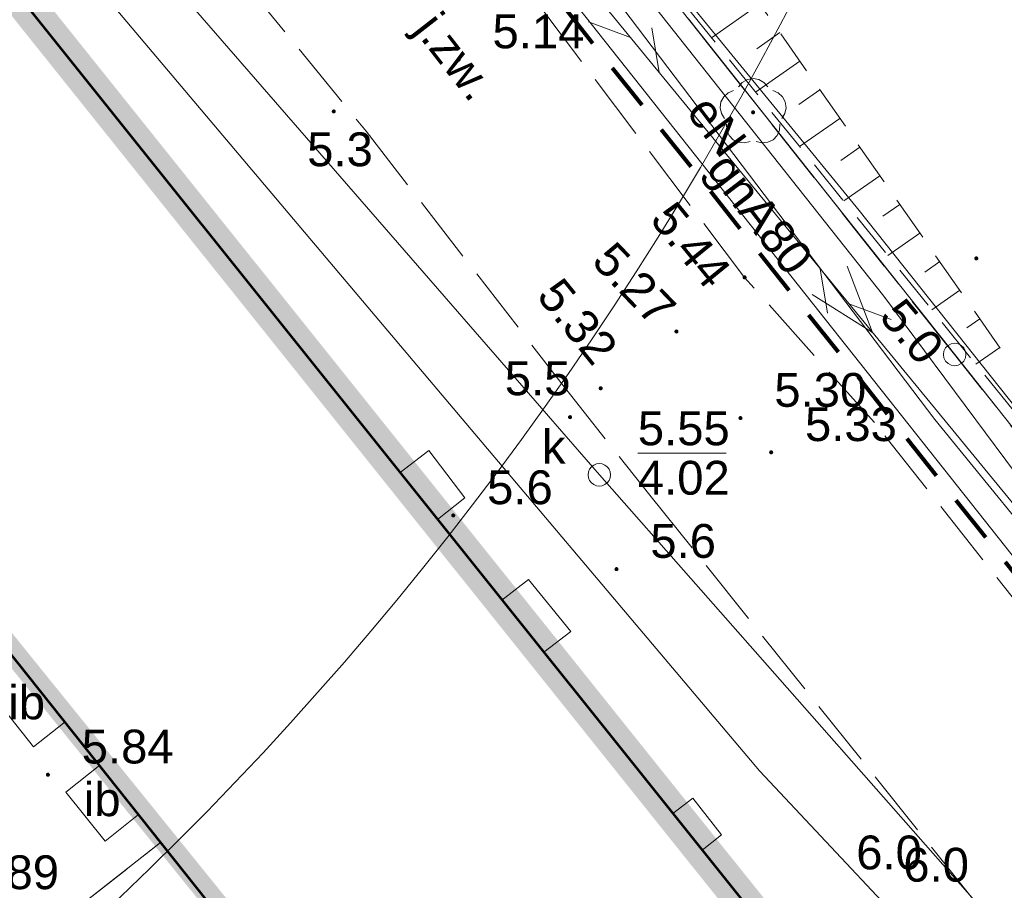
# Model space of a CAD drawing. Extents: x 5474185 to 5474933, y 5916077 to 5916824.
# Tile 202 of 256: x 5474707 to 5474729, y 5916309 to 5916328. Entities that reach past the tile are written whole.
import ezdxf
from ezdxf.enums import TextEntityAlignment as Align

# ---------------------------------------------------------------- set-up
doc = ezdxf.new("R2010")
doc.units = 0
for name, pattern in [('216-500', [2.5, 1.5, -1]), ('DASHDOT', [1, 0.5, -0.25, 0, -0.25]), ('PRZER1-1', [1, 0.5, -0.5]), ('PRZER2-1', [1.5, 1, -0.5]), ('PRZER3-1', [2, 1.5, -0.5]), ('PRZER3-2', [2.5, 1.5, -1])]:
    doc.linetypes.add(name, pattern=pattern)
doc.layers.add('1-GRAN', color=5, linetype='DASHDOT')
doc.layers.add('I-SCIANA', color=12, linetype='CONTINUOUS')
for name, color, linetype, lineweight in [('GEPPGO', 253, 'CONTINUOUS', 18), ('GESBLI', 253, 'CONTINUOUS', 50), ('GESBLO', 253, 'CONTINUOUS', 18), ('GESDZI', 253, 'CONTINUOUS', 18), ('GESJOB', 253, 'CONTINUOUS', 35), ('GESKKL', 253, 'CONTINUOUS', 18), ('GESSCH', 253, 'CONTINUOUS', 18), ('GESUZY', 253, 'CONTINUOUS', 18), ('GSPRDL', 253, 'CONTINUOUS', 18), ('GSPWPN', 253, 'CONTINUOUS', 13), ('GSPWPN_O', 253, 'CONTINUOUS', 13), ('GSPWPS', 253, 'CONTINUOUS', 13), ('GSPWPS_O', 253, 'CONTINUOUS', 13), ('GSSIIN', 253, 'CONTINUOUS', 18), ('GSSIIN_O', 253, 'CONTINUOUS', 18), ('GSSKOA', 253, 'CONTINUOUS', 18), ('GSSKOA_O', 253, 'CONTINUOUS', 18), ('GSSZSN', 254, 'CONTINUOUS', 18), ('GULEPR', 254, 'CONTINUOUS', 18), ('GULEPR_O', 254, 'CONTINUOUS', 18), ('GULGPR', 254, 'CONTINUOUS', 18), ('GULGPR_O', 254, 'CONTINUOUS', 18), ('GULKPR', 7, 'CONTINUOUS', 18), ('GULTPR', 254, 'CONTINUOUS', 18), ('GUPIWZ', 253, 'CONTINUOUS', 18), ('GUPIWZ_O', 253, 'CONTINUOUS', 18), ('GUPKSD', 61, 'CONTINUOUS', 18), ('GUPPRZ_O', 40, 'CONTINUOUS', 18), ('IS HP zasięg', 251, 'CONTINUOUS', 20), ('Sieć wodociągowa', 253, 'CONTINUOUS', 40)]:
    doc.layers.add(name, color=color, linetype=linetype, lineweight=lineweight)
doc.styles.add('Arial', font='arial.ttf')

msp = doc.modelspace()

# ---------------------------------------------------------------- hatches: boundary and pattern name
at = {"layer": 'GSPRDL'}
msp.add_hatch(color=256, dxfattribs=at).paths.add_polyline_path([(5474723.16, 5916326.375), (5474723.146094, 5916326.377202), (5474723.13355, 5916326.383594), (5474723.123594, 5916326.39355), (5474723.117202, 5916326.406094), (5474723.115, 5916326.42), (5474723.117202, 5916326.433906), (5474723.123594, 5916326.44645), (5474723.13355, 5916326.456406), (5474723.146094, 5916326.462798), (5474723.16, 5916326.465), (5474723.173906, 5916326.462798), (5474723.18645, 5916326.456406), (5474723.196406, 5916326.44645), (5474723.202798, 5916326.433906), (5474723.205, 5916326.42), (5474723.202798, 5916326.406094), (5474723.196406, 5916326.39355), (5474723.18645, 5916326.383594), (5474723.173906, 5916326.377202)])
at = {"layer": 'GSPWPN'}
for points in [[(5474713.86, 5916326.395), (5474713.848353, 5916326.396533), (5474713.8375, 5916326.401029), (5474713.82818, 5916326.40818), (5474713.821029, 5916326.4175), (5474713.816533, 5916326.428353), (5474713.815, 5916326.44), (5474713.816533, 5916326.451647), (5474713.821029, 5916326.4625), (5474713.82818, 5916326.47182), (5474713.8375, 5916326.478971), (5474713.848353, 5916326.483467), (5474713.86, 5916326.485), (5474713.871647, 5916326.483467), (5474713.8825, 5916326.478971), (5474713.89182, 5916326.47182), (5474713.898971, 5916326.4625), (5474713.903467, 5916326.451647), (5474713.905, 5916326.44), (5474713.903467, 5916326.428353), (5474713.898971, 5916326.4175), (5474713.89182, 5916326.40818), (5474713.8825, 5916326.401029), (5474713.871647, 5916326.396533)], [(5474728.11, 5916323.135), (5474728.098353, 5916323.136533), (5474728.0875, 5916323.141029), (5474728.07818, 5916323.14818), (5474728.071029, 5916323.1575), (5474728.066533, 5916323.168353), (5474728.065, 5916323.18), (5474728.066533, 5916323.191647), (5474728.071029, 5916323.2025), (5474728.07818, 5916323.21182), (5474728.0875, 5916323.218971), (5474728.098353, 5916323.223467), (5474728.11, 5916323.225), (5474728.121647, 5916323.223467), (5474728.1325, 5916323.218971), (5474728.14182, 5916323.21182), (5474728.148971, 5916323.2025), (5474728.153467, 5916323.191647), (5474728.155, 5916323.18), (5474728.153467, 5916323.168353), (5474728.148971, 5916323.1575), (5474728.14182, 5916323.14818), (5474728.1325, 5916323.141029), (5474728.121647, 5916323.136533)], [(5474719.1, 5916319.615), (5474719.088353, 5916319.616533), (5474719.0775, 5916319.621029), (5474719.06818, 5916319.62818), (5474719.061029, 5916319.6375), (5474719.056533, 5916319.648353), (5474719.055, 5916319.66), (5474719.056533, 5916319.671647), (5474719.061029, 5916319.6825), (5474719.06818, 5916319.69182), (5474719.0775, 5916319.698971), (5474719.088353, 5916319.703467), (5474719.1, 5916319.705), (5474719.111647, 5916319.703467), (5474719.1225, 5916319.698971), (5474719.13182, 5916319.69182), (5474719.138971, 5916319.6825), (5474719.143467, 5916319.671647), (5474719.145, 5916319.66), (5474719.143467, 5916319.648353), (5474719.138971, 5916319.6375), (5474719.13182, 5916319.62818), (5474719.1225, 5916319.621029), (5474719.111647, 5916319.616533)], [(5474716.51, 5916317.435), (5474716.498353, 5916317.436533), (5474716.4875, 5916317.441029), (5474716.47818, 5916317.44818), (5474716.471029, 5916317.4575), (5474716.466533, 5916317.468353), (5474716.465, 5916317.48), (5474716.466533, 5916317.491647), (5474716.471029, 5916317.5025), (5474716.47818, 5916317.51182), (5474716.4875, 5916317.518971), (5474716.498353, 5916317.523467), (5474716.51, 5916317.525), (5474716.521647, 5916317.523467), (5474716.5325, 5916317.518971), (5474716.54182, 5916317.51182), (5474716.548971, 5916317.5025), (5474716.553467, 5916317.491647), (5474716.555, 5916317.48), (5474716.553467, 5916317.468353), (5474716.548971, 5916317.4575), (5474716.54182, 5916317.44818), (5474716.5325, 5916317.441029), (5474716.521647, 5916317.436533)], [(5474720.13, 5916316.245), (5474720.118353, 5916316.246533), (5474720.1075, 5916316.251029), (5474720.09818, 5916316.25818), (5474720.091029, 5916316.2675), (5474720.086533, 5916316.278353), (5474720.085, 5916316.29), (5474720.086533, 5916316.301647), (5474720.091029, 5916316.3125), (5474720.09818, 5916316.32182), (5474720.1075, 5916316.328971), (5474720.118353, 5916316.333467), (5474720.13, 5916316.335), (5474720.141647, 5916316.333467), (5474720.1525, 5916316.328971), (5474720.16182, 5916316.32182), (5474720.168971, 5916316.3125), (5474720.173467, 5916316.301647), (5474720.175, 5916316.29), (5474720.173467, 5916316.278353), (5474720.168971, 5916316.2675), (5474720.16182, 5916316.25818), (5474720.1525, 5916316.251029), (5474720.141647, 5916316.246533)]]:
    msp.add_hatch(color=256, dxfattribs=at).paths.add_polyline_path(points)
at = {"layer": 'GSPWPS'}
for points in [[(5474716.63, 5916327.545), (5474716.618353, 5916327.546533), (5474716.6075, 5916327.551029), (5474716.59818, 5916327.55818), (5474716.591029, 5916327.5675), (5474716.586533, 5916327.578353), (5474716.585, 5916327.59), (5474716.586533, 5916327.601647), (5474716.591029, 5916327.6125), (5474716.59818, 5916327.62182), (5474716.6075, 5916327.628971), (5474716.618353, 5916327.633467), (5474716.63, 5916327.635), (5474716.641647, 5916327.633467), (5474716.6525, 5916327.628971), (5474716.66182, 5916327.62182), (5474716.668971, 5916327.6125), (5474716.673467, 5916327.601647), (5474716.675, 5916327.59), (5474716.673467, 5916327.578353), (5474716.668971, 5916327.5675), (5474716.66182, 5916327.55818), (5474716.6525, 5916327.551029), (5474716.641647, 5916327.546533)], [(5474722.97, 5916322.715), (5474722.958353, 5916322.716533), (5474722.9475, 5916322.721029), (5474722.93818, 5916322.72818), (5474722.931029, 5916322.7375), (5474722.926533, 5916322.748353), (5474722.925, 5916322.76), (5474722.926533, 5916322.771647), (5474722.931029, 5916322.7825), (5474722.93818, 5916322.79182), (5474722.9475, 5916322.798971), (5474722.958353, 5916322.803467), (5474722.97, 5916322.805), (5474722.981647, 5916322.803467), (5474722.9925, 5916322.798971), (5474723.00182, 5916322.79182), (5474723.008971, 5916322.7825), (5474723.013467, 5916322.771647), (5474723.015, 5916322.76), (5474723.013467, 5916322.748353), (5474723.008971, 5916322.7375), (5474723.00182, 5916322.72818), (5474722.9925, 5916322.721029), (5474722.981647, 5916322.716533)], [(5474721.46, 5916321.515), (5474721.448353, 5916321.516533), (5474721.4375, 5916321.521029), (5474721.42818, 5916321.52818), (5474721.421029, 5916321.5375), (5474721.416533, 5916321.548353), (5474721.415, 5916321.56), (5474721.416533, 5916321.571647), (5474721.421029, 5916321.5825), (5474721.42818, 5916321.59182), (5474721.4375, 5916321.598971), (5474721.448353, 5916321.603467), (5474721.46, 5916321.605), (5474721.471647, 5916321.603467), (5474721.4825, 5916321.598971), (5474721.49182, 5916321.59182), (5474721.498971, 5916321.5825), (5474721.503467, 5916321.571647), (5474721.505, 5916321.56), (5474721.503467, 5916321.548353), (5474721.498971, 5916321.5375), (5474721.49182, 5916321.52818), (5474721.4825, 5916321.521029), (5474721.471647, 5916321.516533)], [(5474719.78, 5916320.255), (5474719.768353, 5916320.256533), (5474719.7575, 5916320.261029), (5474719.74818, 5916320.26818), (5474719.741029, 5916320.2775), (5474719.736533, 5916320.288353), (5474719.735, 5916320.3), (5474719.736533, 5916320.311647), (5474719.741029, 5916320.3225), (5474719.74818, 5916320.33182), (5474719.7575, 5916320.338971), (5474719.768353, 5916320.343467), (5474719.78, 5916320.345), (5474719.791647, 5916320.343467), (5474719.8025, 5916320.338971), (5474719.81182, 5916320.33182), (5474719.818971, 5916320.3225), (5474719.823467, 5916320.311647), (5474719.825, 5916320.3), (5474719.823467, 5916320.288353), (5474719.818971, 5916320.2775), (5474719.81182, 5916320.26818), (5474719.8025, 5916320.261029), (5474719.791647, 5916320.256533)], [(5474722.88, 5916319.595), (5474722.868353, 5916319.596533), (5474722.8575, 5916319.601029), (5474722.84818, 5916319.60818), (5474722.841029, 5916319.6175), (5474722.836533, 5916319.628353), (5474722.835, 5916319.64), (5474722.836533, 5916319.651647), (5474722.841029, 5916319.6625), (5474722.84818, 5916319.67182), (5474722.8575, 5916319.678971), (5474722.868353, 5916319.683467), (5474722.88, 5916319.685), (5474722.891647, 5916319.683467), (5474722.9025, 5916319.678971), (5474722.91182, 5916319.67182), (5474722.918971, 5916319.6625), (5474722.923467, 5916319.651647), (5474722.925, 5916319.64), (5474722.923467, 5916319.628353), (5474722.918971, 5916319.6175), (5474722.91182, 5916319.60818), (5474722.9025, 5916319.601029), (5474722.891647, 5916319.596533)], [(5474723.56, 5916318.835), (5474723.548353, 5916318.836533), (5474723.5375, 5916318.841029), (5474723.52818, 5916318.84818), (5474723.521029, 5916318.8575), (5474723.516533, 5916318.868353), (5474723.515, 5916318.88), (5474723.516533, 5916318.891647), (5474723.521029, 5916318.9025), (5474723.52818, 5916318.91182), (5474723.5375, 5916318.918971), (5474723.548353, 5916318.923467), (5474723.56, 5916318.925), (5474723.571647, 5916318.923467), (5474723.5825, 5916318.918971), (5474723.59182, 5916318.91182), (5474723.598971, 5916318.9025), (5474723.603467, 5916318.891647), (5474723.605, 5916318.88), (5474723.603467, 5916318.868353), (5474723.598971, 5916318.8575), (5474723.59182, 5916318.84818), (5474723.5825, 5916318.841029), (5474723.571647, 5916318.836533)], [(5474707.52, 5916311.685), (5474707.508353, 5916311.686533), (5474707.4975, 5916311.691029), (5474707.48818, 5916311.69818), (5474707.481029, 5916311.7075), (5474707.476533, 5916311.718353), (5474707.475, 5916311.73), (5474707.476533, 5916311.741647), (5474707.481029, 5916311.7525), (5474707.48818, 5916311.76182), (5474707.4975, 5916311.768971), (5474707.508353, 5916311.773467), (5474707.52, 5916311.775), (5474707.531647, 5916311.773467), (5474707.5425, 5916311.768971), (5474707.55182, 5916311.76182), (5474707.558971, 5916311.7525), (5474707.563467, 5916311.741647), (5474707.565, 5916311.73), (5474707.563467, 5916311.718353), (5474707.558971, 5916311.7075), (5474707.55182, 5916311.69818), (5474707.5425, 5916311.691029), (5474707.531647, 5916311.686533)]]:
    msp.add_hatch(color=256, dxfattribs=at).paths.add_polyline_path(points)

# ---------------------------------------------------------------- linework, layer by layer
at = {"layer": '1-GRAN', "ltscale": 5, "const_width": 0.8, "elevation": 10.18}
msp.add_lwpolyline([(5474735.59, 5916295.78), (5474731.225, 5916301.37), (5474726.86, 5916306.96), (5474725.77, 5916305.39), (5474703.58, 5916333.12), (5474701.74, 5916331.62), (5474677.44, 5916362.23), (5474676.63, 5916366.83), (5474671.32, 5916373.56), (5474670.75, 5916377.23), (5474668.45, 5916379.86), (5474653.79, 5916398.05), (5474650.99, 5916400.16), (5474640.015, 5916413.29), (5474601.225, 5916459.83), (5474599.14, 5916462.32), (5474597.96, 5916464.18), (5474593.86, 5916465.7), (5474587.49, 5916468.01), (5474584.84, 5916471.31), (5474583.4, 5916473.15), (5474572.445, 5916486.895), (5474461.94, 5916622.65)], dxfattribs=at)
at = {"layer": 'GEPPGO', "elevation": 10.24, "flags": 128}
msp.add_lwpolyline([(5474727.63, 5916321.3), (5474727.707254, 5916321.287764), (5474727.776946, 5916321.252254), (5474727.832254, 5916321.196946), (5474727.867764, 5916321.127254), (5474727.88, 5916321.05), (5474727.867764, 5916320.972746), (5474727.832254, 5916320.903054), (5474727.776946, 5916320.847746), (5474727.707254, 5916320.812236), (5474727.63, 5916320.8), (5474727.552746, 5916320.812236), (5474727.483054, 5916320.847746), (5474727.427746, 5916320.903054), (5474727.392236, 5916320.972746), (5474727.38, 5916321.05), (5474727.392236, 5916321.127254), (5474727.427746, 5916321.196946), (5474727.483054, 5916321.252254), (5474727.552746, 5916321.287764), (5474727.63, 5916321.3)], close=True, dxfattribs=at)
at = {"layer": 'GESBLI', "linetype": 'Continuous', "lineweight": 53}
for p, q in [((5474703.58, 5916333.12, 10.18), (5474725.77, 5916305.39, 10.18)), ((5474715.55, 5916303.29, 10.18), (5474700.84, 5916321.76, 10.18))]:
    msp.add_line(p, q, dxfattribs=at)
at = {"layer": 'GESBLO', "linetype": 'Continuous', "lineweight": 13}
for p, q in [((5474703.58, 5916333.12, 10.18), (5474725.77, 5916305.39, 10.18)), ((5474715.55, 5916303.29, 10.18), (5474700.84, 5916321.76, 10.18))]:
    msp.add_line(p, q, dxfattribs=at)
at = {"layer": 'GESDZI', "linetype": 'Continuous', "lineweight": 13}
for p, q in [((5474725.77, 5916305.39, 10.22), (5474703.58, 5916333.12, 10.22)), ((5474703.58, 5916333.12, 10.22), (5474725.77, 5916305.39, 10.22)), ((5474719.24, 5916331.63, 10.22), (5474727.63, 5916321.05, 10.22)), ((5474727.63, 5916321.05, 10.22), (5474719.24, 5916331.63, 10.22)), ((5474727.63, 5916321.05, 10.22), (5474736.01, 5916310.48, 10.22)), ((5474736.01, 5916310.48, 10.22), (5474727.63, 5916321.05, 10.22))]:
    msp.add_line(p, q, dxfattribs=at)
at = {"layer": 'GESJOB', "linetype": 'PRZER3-2', "lineweight": 30}
for p, q in [((5474727.63, 5916321.05, 10.22), (5474719.24, 5916331.63, 10.22)), ((5474727.63, 5916321.05, 10.22), (5474719.24, 5916331.63, 10.22)), ((5474736.01, 5916310.48, 10.22), (5474727.63, 5916321.05, 10.22)), ((5474736.01, 5916310.48, 10.22), (5474727.63, 5916321.05, 10.22))]:
    msp.add_line(p, q, dxfattribs=at)
at = {"layer": 'GESKKL', "linetype": 'PRZER3-1', "lineweight": 13}
for p, q in [((5474719.24, 5916331.63, 10.06), (5474727.63, 5916321.05, 10.06)), ((5474727.63, 5916321.05, 10.06), (5474736.01, 5916310.48, 10.06))]:
    msp.add_line(p, q, dxfattribs=at)
at = {"layer": 'GESSCH', "linetype": 'Continuous', "lineweight": 13}
for p, q in [((5474708.09, 5916308.71, 10.18), (5474710.02, 5916310.23, 10.18)), ((5474710.02, 5916310.23, 10.18), (5474711.89, 5916307.89, 10.18))]:
    msp.add_line(p, q, dxfattribs=at)
at = {"layer": 'GESUZY', "linetype": 'PRZER1-1', "lineweight": 13}
for p, q in [((5474725.77, 5916305.39, 10.08), (5474703.58, 5916333.12, 10.08)), ((5474703.58, 5916333.12, 10.08), (5474725.77, 5916305.39, 10.08)), ((5474727.63, 5916321.05, 10.08), (5474719.24, 5916331.63, 10.08)), ((5474719.24, 5916331.63, 10.08), (5474727.63, 5916321.05, 10.08)), ((5474736.01, 5916310.48, 10.08), (5474727.63, 5916321.05, 10.08)), ((5474727.63, 5916321.05, 10.08), (5474736.01, 5916310.48, 10.08))]:
    msp.add_line(p, q, dxfattribs=at)
at = {"layer": 'GSPRDL', "elevation": 10.12, "flags": 128}
for points in [[(5474722.835723, 5916326.983333), (5474722.919447, 5916327.082679), (5474723.032044, 5916327.147494), (5474723.16, 5916327.17), (5474723.287956, 5916327.147494), (5474723.400553, 5916327.082679), (5474723.484277, 5916326.983333)], [(5474722.524031, 5916326.285674), (5474722.45542, 5916326.395999), (5474722.428571, 5916326.523115), (5474722.446708, 5916326.651763), (5474722.507652, 5916326.766501), (5474722.60409, 5916326.853559), (5474722.724445, 5916326.902485)], [(5474723.595555, 5916326.902485), (5474723.71591, 5916326.853559), (5474723.812348, 5916326.766501), (5474723.873292, 5916326.651763), (5474723.891429, 5916326.523115), (5474723.86458, 5916326.395999), (5474723.795969, 5916326.285674)], [(5474723.091227, 5916325.773649), (5474722.965099, 5916325.742488), (5474722.835908, 5916325.756234), (5474722.719161, 5916325.813237), (5474722.628871, 5916325.906655), (5474722.575875, 5916326.025275), (5474722.566535, 5916326.154859)], [(5474723.753465, 5916326.154859), (5474723.744125, 5916326.025275), (5474723.691129, 5916325.906655), (5474723.600839, 5916325.813237), (5474723.484092, 5916325.756234), (5474723.354901, 5916325.742488), (5474723.228773, 5916325.773649)]]:
    msp.add_lwpolyline(points, dxfattribs=at)
at = {"layer": 'GSSIIN', "linetype": 'Continuous', "lineweight": 13}
for p, q in [((5474715.33, 5916318.43, 10.18), (5474715.97, 5916318.92, 10.18)), ((5474715.97, 5916318.92, 10.18), (5474716.77, 5916317.87, 10.18)), ((5474716.16, 5916317.39, 10.18), (5474715.33, 5916318.43, 10.18)), ((5474716.77, 5916317.87, 10.18), (5474716.16, 5916317.39, 10.18)), ((5474717.59, 5916315.6, 10.18), (5474718.18, 5916316.06, 10.18)), ((5474718.18, 5916316.06, 10.18), (5474719.12, 5916314.91, 10.18)), ((5474718.52, 5916314.45, 10.18), (5474717.59, 5916315.6, 10.18)), ((5474719.12, 5916314.91, 10.18), (5474718.52, 5916314.45, 10.18)), ((5474706.89, 5916314.17, 10.18), (5474707.9, 5916312.9, 10.18)), ((5474707.2, 5916312.35, 10.18), (5474706.2, 5916313.61, 10.18)), ((5474707.9, 5916312.9, 10.18), (5474707.2, 5916312.35, 10.18)), ((5474707.92, 5916311.34, 10.18), (5474708.67, 5916311.94, 10.18)), ((5474708.67, 5916311.94, 10.18), (5474709.53, 5916310.85, 10.18)), ((5474708.79, 5916310.26, 10.18), (5474707.92, 5916311.34, 10.18)), ((5474721.38, 5916310.87, 10.18), (5474721.82, 5916311.21, 10.18)), ((5474721.82, 5916311.21, 10.18), (5474722.46, 5916310.4, 10.18)), ((5474709.53, 5916310.85, 10.18), (5474708.79, 5916310.26, 10.18)), ((5474722.03, 5916310.06, 10.18), (5474721.38, 5916310.87, 10.18)), ((5474722.46, 5916310.4, 10.18), (5474722.03, 5916310.06, 10.18))]:
    msp.add_line(p, q, dxfattribs=at)
at = {"layer": 'GSSKOA', "linetype": 'PRZER3-1', "lineweight": 13}
for p, q in [((5474709.29, 5916332.46, 10.18), (5474714.58, 5916326, 10.18)), ((5474722.97, 5916322.76, 10.18), (5474717.03, 5916330.63, 10.18)), ((5474714.58, 5916326, 10.18), (5474718.95, 5916320.36, 10.18)), ((5474725.85, 5916319.54, 10.18), (5474722.97, 5916322.76, 10.18)), ((5474718.95, 5916320.36, 10.18), (5474720.87, 5916317.93, 10.18)), ((5474733.21, 5916310.22, 10.18), (5474725.85, 5916319.54, 10.18)), ((5474720.87, 5916317.93, 10.18), (5474728.46, 5916308.44, 10.18)), ((5474707.2, 5916312.35, 10.18), (5474706.2, 5916313.61, 10.18)), ((5474707.9, 5916312.9, 10.18), (5474707.2, 5916312.35, 10.18)), ((5474708.67, 5916311.94, 10.18), (5474707.9, 5916312.9, 10.18)), ((5474707.92, 5916311.34, 10.18), (5474708.67, 5916311.94, 10.18)), ((5474708.79, 5916310.26, 10.18), (5474707.92, 5916311.34, 10.18)), ((5474709.53, 5916310.85, 10.18), (5474708.79, 5916310.26, 10.18)), ((5474710.02, 5916310.23, 10.18), (5474709.53, 5916310.85, 10.18)), ((5474708.09, 5916308.71, 10.18), (5474710.02, 5916310.23, 10.18))]:
    msp.add_line(p, q, dxfattribs=at)
at = {"layer": 'GSSZSN', "linetype": 'PRZER2-1', "lineweight": 13}
for p, q in [((5474733.79, 5916313.81, 10.06), (5474718.47, 5916335.76, 10.06)), ((5474721.69, 5916328.75, 10.06), (5474733.79, 5916313.81, 10.06))]:
    msp.add_line(p, q, dxfattribs=at)
at = {"layer": 'GSSZSN', "linetype": 'Continuous', "lineweight": 18, "elevation": 10.06, "flags": 128}
for points in [[(5474723.311098, 5916328.823831), (5474722.237232, 5916328.074326)], [(5474723.75431, 5916328.188812), (5474723.240086, 5916327.82991)], [(5474724.197521, 5916327.553794), (5474723.214494, 5916326.86769)], [(5474724.640732, 5916326.918775), (5474724.171929, 5916326.591574)], [(5474725.083943, 5916326.283756), (5474724.191757, 5916325.661054)], [(5474725.527155, 5916325.648737), (5474725.103771, 5916325.353237)], [(5474725.970366, 5916325.013719), (5474725.169019, 5916324.454418)], [(5474726.413577, 5916324.3787), (5474726.035613, 5916324.1149)], [(5474726.856788, 5916323.743681), (5474726.146281, 5916323.247782)], [(5474727.3, 5916323.108662), (5474726.967456, 5916322.876563)], [(5474727.743211, 5916322.473643), (5474727.123543, 5916322.041146)], [(5474728.186422, 5916321.838625), (5474727.899298, 5916321.638226)], [(5474728.629634, 5916321.203606), (5474728.100805, 5916320.83451)]]:
    msp.add_lwpolyline(points, dxfattribs=at)
at = {"layer": 'GULEPR', "linetype": 'Continuous', "lineweight": 13}
for p, q in [((5474715.82, 5916333.71, 10.14), (5474739.42, 5916304.95, 10.14)), ((5474717.4, 5916332.53, 10.14), (5474727.19, 5916319.61, 10.14)), ((5474727.19, 5916319.61, 10.14), (5474729.55, 5916316.71, 10.14))]:
    msp.add_line(p, q, dxfattribs=at)
at = {"layer": 'GULEPR', "elevation": 10.14, "flags": 128}
msp.add_lwpolyline([(5474724.472958, 5916322.376915), (5474725.811006, 5916321.53452), (5474725.246004, 5916323.011265)], dxfattribs=at)
at = {"layer": 'GULGPR', "linetype": 'Continuous', "lineweight": 13}
for p, q in [((5474725.51, 5916324.24, 10.14), (5474717.1, 5916334.55, 10.14)), ((5474723.3, 5916311.82, 10.14), (5474704.61, 5916333.95, 10.14)), ((5474729.66, 5916315.64, 10.14), (5474718.93, 5916329.19, 10.14)), ((5474747.46, 5916296.6, 10.14), (5474725.51, 5916324.24, 10.14)), ((5474726.27, 5916308.66, 10.14), (5474723.3, 5916311.82, 10.14))]:
    msp.add_line(p, q, dxfattribs=at)
at = {"layer": 'GULKPR', "linetype": 'Continuous', "lineweight": 13}
msp.add_line((5474739.97, 5916295.46, 10.14), (5474719.75, 5916318.38, 10.14), dxfattribs=at)
at = {"layer": 'GULKPR', "linetype": 'Continuous', "lineweight": 18, "elevation": 10.14, "flags": 128}
msp.add_lwpolyline([(5474719.75, 5916318.38), (5474679.24, 5916364.98)], dxfattribs=at)
at = {"layer": 'GULTPR', "linetype": 'Continuous', "lineweight": 13}
for p, q in [((5474712.56, 5916339.4, 10.14), (5474726.06, 5916322.34, 10.14)), ((5474715.82, 5916333.71, 10.14), (5474739.42, 5916304.95, 10.14)), ((5474726.06, 5916322.34, 10.14), (5474732.88, 5916313.16, 10.14))]:
    msp.add_line(p, q, dxfattribs=at)
at = {"layer": 'GULTPR', "elevation": 10.14, "flags": 128}
for points in [[(5474720.440749, 5916328.078952), (5474719.505513, 5916328.430462)], [(5474721.075098, 5916327.305906), (5474720.912909, 5916328.291765)], [(5474724.649658, 5916322.949789), (5474724.811847, 5916321.96393)], [(5474725.284008, 5916322.176743), (5474726.219243, 5916321.825233)]]:
    msp.add_lwpolyline(points, dxfattribs=at)
at = {"layer": 'GUPIWZ', "elevation": 10.18, "flags": 128}
msp.add_lwpolyline([(5474719.75, 5916318.63), (5474719.814705, 5916318.621481), (5474719.875, 5916318.596506), (5474719.926777, 5916318.556777), (5474719.966506, 5916318.505), (5474719.991481, 5916318.444705), (5474720, 5916318.38), (5474719.991481, 5916318.315295), (5474719.966506, 5916318.255), (5474719.926777, 5916318.203223), (5474719.875, 5916318.163494), (5474719.814705, 5916318.138519), (5474719.75, 5916318.13), (5474719.685295, 5916318.138519), (5474719.625, 5916318.163494), (5474719.573223, 5916318.203223), (5474719.533494, 5916318.255), (5474719.508519, 5916318.315295), (5474719.5, 5916318.38), (5474719.508519, 5916318.444705), (5474719.533494, 5916318.505), (5474719.573223, 5916318.556777), (5474719.625, 5916318.596506), (5474719.685295, 5916318.621481), (5474719.75, 5916318.63)], close=True, dxfattribs=at)
at = {"layer": 'GUPKSD', "elevation": 10.16, "flags": 128}
msp.add_lwpolyline([(5474719.75, 5916318.63), (5474719.814705, 5916318.621481), (5474719.875, 5916318.596506), (5474719.926777, 5916318.556777), (5474719.966506, 5916318.505), (5474719.991481, 5916318.444705), (5474720, 5916318.38), (5474719.991481, 5916318.315295), (5474719.966506, 5916318.255), (5474719.926777, 5916318.203223), (5474719.875, 5916318.163494), (5474719.814705, 5916318.138519), (5474719.75, 5916318.13), (5474719.685295, 5916318.138519), (5474719.625, 5916318.163494), (5474719.573223, 5916318.203223), (5474719.533494, 5916318.255), (5474719.508519, 5916318.315295), (5474719.5, 5916318.38), (5474719.508519, 5916318.444705), (5474719.533494, 5916318.505), (5474719.573223, 5916318.556777), (5474719.625, 5916318.596506), (5474719.685295, 5916318.621481), (5474719.75, 5916318.63)], close=True, dxfattribs=at)
at = {"layer": 'GUPPRZ_O', "linetype": 'Continuous', "lineweight": 13, "elevation": 10.8, "flags": 128}
msp.add_lwpolyline([(5474720.602687, 5916318.864251), (5474722.562687, 5916318.864251)], dxfattribs=at)
at = {"layer": 'I-SCIANA', "const_width": 0.5, "elevation": 10.18}
msp.add_lwpolyline([(5474669.443463, 5916355.864728), (5474677.586946, 5916362.432254), (5474701.622131, 5916331.851331), (5474703.58, 5916333.12), (5474725.47, 5916305.75), (5474719.65, 5916300.31), (5474716.54, 5916304.09), (5474715.677287, 5916303.392858), (5474700.84, 5916321.76), (5474699.57, 5916320.81), (5474695.44, 5916325.98), (5474694.063986, 5916324.934229)], close=True, dxfattribs=at)
at = {"layer": 'IS HP zasięg', "lineweight": 15, "ltscale": 0.7}
for centre in [(5474657.383907, 5916363.309527, 10.18), (5474680.96, 5916236.9), (5474680.96, 5916236.9)]:
    msp.add_circle(centre, 75, dxfattribs=at)
at = {"layer": 'Sieć wodociągowa', "linetype": '216-500', "lineweight": 80, "ltscale": 0.7, "flags": 128}
msp.add_lwpolyline([(5474639.869806, 5916212.126617), (5474591.959812, 5916281.625874), (5474551.712383, 5916254.056825), (5474329.196562, 5916529.052215), (5474464.624498, 5916643.592803), (5474589.816575, 5916486.173867), (5474604.985748, 5916472.173823), (5474772.523912, 5916261.364361), (5474653.387527, 5916193.483494), (5474639.869806, 5916212.126617)], close=True, dxfattribs=at)

# ---------------------------------------------------------------- texts
at = {"layer": 'GSPWPN_O', "linetype": 'Continuous', "lineweight": 0, "style": 'Arial'}
for s, p in [('5.3', (5474713.269863, 5916325.225199, 10.8)), ('5.5', (5474717.653018, 5916320.146598, 10.8)), ('5.6', (5474717.26, 5916317.73, 10.8)), ('5.6', (5474720.88, 5916316.54, 10.8)), ('6.0', (5474725.446744, 5916309.631664, 10.8)), ('6.0', (5474726.49, 5916309.36, 10.8))]:
    msp.add_text(s, height=0.75, dxfattribs=at).set_placement(p)
at = {"layer": 'GSPWPS_O', "linetype": 'Continuous', "lineweight": 0, "style": 'Arial'}
for s, p in [('5.14', (5474717.38, 5916327.84, 10.8)), ('5.30', (5474723.63, 5916319.89, 10.8)), ('5.33', (5474724.31, 5916319.13, 10.8)), ('5.84', (5474708.27, 5916311.98, 10.8)), ('5.89', (5474705.729103, 5916309.192782, 10.8))]:
    msp.add_text(s, height=0.75, dxfattribs=at).set_placement(p)
for s, rotation, p in [('5.44', 309.220935, (5474720.848889, 5916324.034198, 10.8)), ('5.27', 313.734361, (5474719.551564, 5916323.091646, 10.8)), ('5.32', 309.033081, (5474718.336091, 5916322.340947, 10.8))]:
    msp.add_text(s, height=0.75, rotation=rotation, dxfattribs=at).set_placement(p)
at = {"layer": 'GSSIIN_O', "linetype": 'Continuous', "lineweight": 0, "style": 'Arial'}
for p in [(5474707.05, 5916312.960428, 10.8), (5474708.725, 5916310.812012, 10.8)]:
    msp.add_text('ib', height=0.75, dxfattribs=at).set_placement(p, align=Align.CENTER)
at = {"layer": 'GSSKOA_O', "linetype": 'Continuous', "lineweight": 0, "style": 'Arial'}
msp.add_text('j.zw.', height=0.75, rotation=307.89346, dxfattribs=at).set_placement((5474716.260485, 5916327.430479, 10.8), align=Align.CENTER)
at = {"layer": 'GULEPR_O', "linetype": 'Continuous', "lineweight": 0, "style": 'Arial'}
msp.add_text('eN', height=0.75, rotation=307.152661, dxfattribs=at).set_placement((5474722.061089, 5916325.892757, 10.8), align=Align.CENTER)
at = {"layer": 'GULGPR_O', "linetype": 'Continuous', "lineweight": 0, "style": 'Arial'}
msp.add_text('gnA80', height=0.75, rotation=307.444389, dxfattribs=at).set_placement((5474723.016898, 5916323.948716, 10.8), align=Align.CENTER)
at = {"layer": 'GUPIWZ_O', "linetype": 'Continuous', "lineweight": 0, "style": 'Arial'}
msp.add_text('k', height=0.75, dxfattribs=at).set_placement((5474719, 5916318.63, 10.8), align=Align.RIGHT)
at = {"layer": 'GUPPRZ_O', "linetype": 'Continuous', "lineweight": 0, "style": 'Arial'}
msp.add_text('5.0', height=0.75, rotation=309.867446, dxfattribs=at).set_placement((5474725.93112, 5916321.880248, 10.8))
for s, p in [('5.55', (5474720.602687, 5916319.036751, 10.8)), ('4.02', (5474720.602687, 5916317.941751, 10.8))]:
    msp.add_text(s, height=0.75, dxfattribs=at).set_placement(p)

doc.saveas('drawing.dxf')
